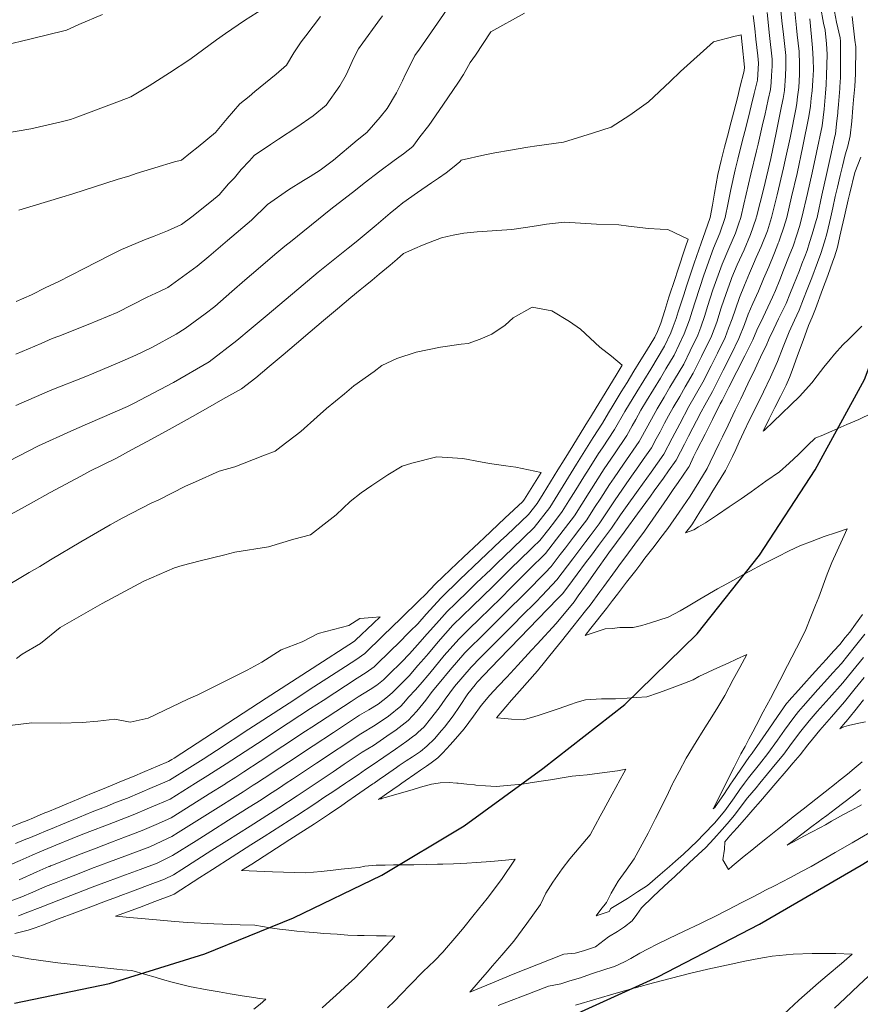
# Model space of a CAD drawing. Header units: inches. Extents: x 11351264 to 11356330, y 6702313 to 6706468.
# Tile 139 of 160: x 11355828 to 11356084, y 6704933 to 6705233. Entities that reach past the tile are written whole.
import ezdxf

# ---------------------------------------------------------------- set-up
doc = ezdxf.new("R2010")
doc.units = ezdxf.units.IN
doc.header["$MEASUREMENT"] = 0
doc.layers.add('Shumate_Contours_clip1', color=7, linetype='Continuous', lineweight=0)
doc.layers.add('Shumate_Streets_clip1', color=7, linetype='Continuous')

msp = doc.modelspace()

# ---------------------------------------------------------------- linework, layer by layer
at = {"layer": 'Shumate_Contours_clip1'}
for points, elevation in [([(11355826.49, 6705130.75), (11355834.13, 6705134), (11355837.49, 6705135.44), (11355839.52, 6705136.22), (11355848.48, 6705139.79), (11355857.31, 6705143.45), (11355866.48, 6705148.11), (11355870.43, 6705149.92), (11355872.71, 6705151.02), (11355881.69, 6705157.48), (11355885.25, 6705160.51), (11355890.97, 6705165.35), (11355898.27, 6705171.56), (11355903.11, 6705176.29), (11355909.56, 6705180.81), (11355914.13, 6705183.6), (11355916.15, 6705184.87), (11355919.15, 6705186.8), (11355923.21, 6705189.87), (11355930.48, 6705195.87), (11355933.35, 6705198.3), (11355937.44, 6705202.92), (11355939.53, 6705205.57), (11355942.39, 6705210.34), (11355944.2, 6705213.97), (11355945.21, 6705216), (11355946.51, 6705218.52), (11355947.97, 6705221.67), (11355949.39, 6705223.65), (11355954.91, 6705231.54), (11355959.66, 6705238.43)], 1386), ([(11355823.28, 6705198.06), (11355831.02, 6705199.42), (11355840.29, 6705201.5), (11355843.05, 6705202.25), (11355845.34, 6705203.03), (11355858.07, 6705207.84), (11355861.46, 6705209.16), (11355867.03, 6705212.48), (11355873.26, 6705216.41), (11355879.48, 6705220.45), (11355887.57, 6705226.48), (11355890.31, 6705228.41), (11355896.11, 6705232.39), (11355901.91, 6705236.07)], 1380), ([(11356055.32, 6705234.8), (11356056.07, 6705227.83), (11356056.87, 6705220.55), (11356056.86, 6705218.42), (11356056.69, 6705215.6), (11356056.57, 6705213.45), (11356056.35, 6705211.39), (11356055.64, 6705208.3), (11356054.6, 6705203.48), (11356054.01, 6705201.14), (11356052.56, 6705194.7), (11356052.07, 6705192.67), (11356050.41, 6705185.56), (11356048.23, 6705176.46), (11356047.3, 6705172.32), (11356046.58, 6705170.28), (11356045.66, 6705167.63), (11356043.65, 6705162.95), (11356041.6, 6705158.13), (11356038.82, 6705150.29), (11356037.21, 6705145.21), (11356036.31, 6705142.45), (11356035.11, 6705138.97), (11356034.23, 6705136.52), (11356031.92, 6705131.69), (11356029.92, 6705127.63), (11356025.74, 6705120.65), (11356023.96, 6705117.66), (11356021.82, 6705114.06), (11356018.98, 6705108.92), (11356016.31, 6705104.06), (11356011.62, 6705097.25), (11356008.73, 6705093), (11356007.35, 6705091.05), (11356004.63, 6705086.81), (11356002.76, 6705084.01), (11356000.38, 6705080.24), (11355998.31, 6705077.48), (11355996.38, 6705074.93), (11355993.95, 6705071.71), (11355992.33, 6705069.64), (11355989.56, 6705066), (11355987.67, 6705064.14), (11355981.86, 6705058.14), (11355975.55, 6705051.87), (11355969.86, 6705046.24), (11355963.25, 6705039.71), (11355958.79, 6705034.57), (11355955.42, 6705030.49), (11355953.27, 6705027.91), (11355951.38, 6705025.34), (11355948.65, 6705021.99), (11355945.97, 6705019.1), (11355942.27, 6705016.24), (11355939.47, 6705014.29), (11355935.37, 6705011.5), (11355931.98, 6705009.4), (11355926.49, 6705005.75), (11355923.14, 6705003.5), (11355917.91, 6705000), (11355917.65, 6704999.83), (11355912.12, 6704996.16), (11355906.56, 6704992.52), (11355897.8, 6704986.95), (11355890.72, 6704982.47), (11355886.14, 6704979.55), (11355877.01, 6704973.74), (11355874.48, 6704972.11), (11355871.74, 6704970.76), (11355866.59, 6704968.84), (11355861.44, 6704966.92), (11355859.26, 6704966.1), (11355856.29, 6704964.99), (11355853.79, 6704964.06), (11355849.27, 6704962.36), (11355844.38, 6704960.49), (11355839.48, 6704958.63), (11355834.59, 6704956.76), (11355832.36, 6704955.93), (11355830.21, 6704955.17), (11355826.13, 6704954.19)], 1386), ([(11356059.43, 6705236.3), (11356059.93, 6705231.39), (11356060.19, 6705229.01), (11356060.99, 6705221.73), (11356061.02, 6705218.23), (11356060.98, 6705215.52), (11356060.6, 6705211.09), (11356060.26, 6705208.64), (11356059.76, 6705206.31), (11356058.12, 6705198.12), (11356056.43, 6705190.32), (11356054.3, 6705181.32), (11356052.07, 6705172.52), (11356052.02, 6705172.32), (11356051.99, 6705172.2), (11356050.3, 6705167.19), (11356048.3, 6705162.54), (11356046.22, 6705157.97), (11356044.59, 6705154.05), (11356044.34, 6705153.43), (11356044.23, 6705153.15), (11356042.89, 6705149.19), (11356041.38, 6705144.85), (11356039.98, 6705140.49), (11356038.37, 6705136.16), (11356035.34, 6705129.97), (11356032.82, 6705124.89), (11356030.33, 6705120.72), (11356028.7, 6705117.85), (11356026.67, 6705114.44), (11356025.34, 6705111.93), (11356024.09, 6705109.68), (11356022.71, 6705107.05), (11356021.54, 6705104.92), (11356020.09, 6705102.16), (11356017.59, 6705098.63), (11356016.25, 6705096.66), (11356013.3, 6705092.5), (11356009, 6705086.38), (11356004.12, 6705079.01), (11356001.39, 6705075.36), (11356000.15, 6705073.68), (11355996.16, 6705068.37), (11355991.31, 6705061.95), (11355986.76, 6705057.2), (11355984.82, 6705055.2), (11355980.52, 6705050.92), (11355978.26, 6705048.58), (11355974.27, 6705044.63), (11355971.7, 6705041.96), (11355968.06, 6705038.34), (11355965.14, 6705035.31), (11355960.04, 6705029.47), (11355957.25, 6705025.6), (11355955.46, 6705022.96), (11355952.82, 6705019.56), (11355950.83, 6705017.17), (11355948.94, 6705015.4), (11355948.34, 6705014.87), (11355947.29, 6705014.1), (11355945.58, 6705012.84), (11355942.13, 6705010.39), (11355938.56, 6705007.94), (11355934.96, 6705005.49), (11355932.98, 6705004.14), (11355930.71, 6705002.58), (11355927.8, 6705000.63), (11355926.86, 6705000), (11355923.02, 6704997.4), (11355920.63, 6704995.82), (11355917.52, 6704993.72), (11355911.98, 6704990.07), (11355909.71, 6704988.62), (11355902.15, 6704983.8), (11355898.05, 6704981.17), (11355892.33, 6704977.53), (11355886.39, 6704973.71), (11355882.53, 6704971.25), (11355874.73, 6704966.23), (11355873.99, 6704965.86), (11355868.84, 6704963.93), (11355864.12, 6704962.17), (11355856.83, 6704959.44), (11355862.28, 6704958.98), (11355864.68, 6704958.76), (11355870.39, 6704958.22), (11355874.93, 6704957.9), (11355878.75, 6704957.56), (11355886.81, 6704957.16), (11355889.52, 6704957.05), (11355894.81, 6704956.86), (11355899.24, 6704956.73), (11355901.56, 6704956.34), (11355903.97, 6704955.95), (11355906.8, 6704955.48), (11355909.64, 6704955.18), (11355912.05, 6704954.93), (11355914.34, 6704954.71), (11355917.25, 6704954.47), (11355920.31, 6704954.25), (11355924.39, 6704953.96), (11355927.59, 6704953.72), (11355930.58, 6704953.6), (11355932.59, 6704953.55), (11355936.36, 6704953.51), (11355939.31, 6704953.47), (11355941.93, 6704953.41), (11355939.06, 6704950.37), (11355937.43, 6704948.66), (11355935.38, 6704946.5), (11355931.7, 6704942.62), (11355929.58, 6704940.52), (11355927.87, 6704938.93), (11355924.08, 6704935.44), (11355922.14, 6704933.67), (11355919.79, 6704931.6)], 1384), ([(11356063.69, 6705236.27), (11356064.32, 6705230.18), (11356064.54, 6705227.98), (11356065.1, 6705222.9), (11356065.2, 6705218.95), (11356065.22, 6705215.91), (11356064.99, 6705212.01), (11356064.62, 6705209.14), (11356064.36, 6705207.18), (11356064.15, 6705205.9), (11356062.31, 6705196.64), (11356060.81, 6705189.83), (11356060.3, 6705187.5), (11356058.38, 6705179.3), (11356056.68, 6705172.32), (11356055.41, 6705168.3), (11356053.5, 6705163.54), (11356051.96, 6705160.12), (11356051.17, 6705158.28), (11356049.97, 6705155.44), (11356048.41, 6705151.69), (11356046.93, 6705148.02), (11356045.71, 6705144.47), (11356044.68, 6705141.49), (11356043.58, 6705138.62), (11356042.54, 6705135.8), (11356040.17, 6705130.98), (11356038.27, 6705127.2), (11356035.73, 6705122.15), (11356031.53, 6705114.82), (11356028.71, 6705109.5), (11356026.44, 6705105.17), (11356023.87, 6705100.27), (11356019.98, 6705094.79), (11356016.07, 6705089.31), (11356012.16, 6705083.85), (11356010.63, 6705081.77), (11356007.95, 6705077.74), (11356006.13, 6705075.29), (11356003.98, 6705072.41), (11356001.79, 6705069.46), (11356000.01, 6705067.09), (11355997.45, 6705063.64), (11355996.03, 6705061.77), (11355993.1, 6705057.82), (11355991.62, 6705056.27), (11355985.47, 6705049.97), (11355980.07, 6705044.38), (11355973.55, 6705037.65), (11355969.03, 6705032.96), (11355967.21, 6705031.01), (11355967.01, 6705030.81), (11355966.37, 6705030), (11355964.18, 6705027.2), (11355961.57, 6705023.36), (11355959.66, 6705020.52), (11355957.06, 6705017.1), (11355956.16, 6705016.01), (11355954.01, 6705013.54), (11355951.69, 6705011.26), (11355949.69, 6705009.7), (11355947.32, 6705008.07), (11355945.34, 6705006.77), (11355943.21, 6705005.34), (11355942.85, 6705005.09), (11355942.42, 6705004.8), (11355939.04, 6705002.43), (11355937.14, 6705001.09), (11355935.57, 6705000), (11355935.24, 6704999.77), (11355929.96, 6704996.12), (11355927.61, 6704994.48), (11355925.81, 6704993.23), (11355922.01, 6704990.69), (11355917.41, 6704987.62), (11355909.97, 6704982.85), (11355907.6, 6704981.34), (11355898.31, 6704975.37), (11355895.23, 6704973.4), (11355897.5, 6704973.29), (11355904.64, 6704973), (11355914.82, 6704972.65), (11355919.45, 6704973.12), (11355923.16, 6704973.54), (11355925.53, 6704973.81), (11355928.74, 6704974.11), (11355931.08, 6704974.29), (11355932.8, 6704974.67), (11355936.21, 6704975.03), (11355938.92, 6704975.06), (11355941.53, 6704975.08), (11355944.16, 6704975.11), (11355947.67, 6704975.14), (11355951.56, 6704975.21), (11355954.94, 6704975.3), (11355956.58, 6704975.34), (11355959.77, 6704975.47), (11355963.83, 6704975.65), (11355966.79, 6704975.82), (11355971.14, 6704976.15), (11355975.65, 6704976.56), (11355978.59, 6704976.83), (11355974.39, 6704970.63), (11355970.05, 6704964.91), (11355966.11, 6704959.94), (11355962.51, 6704955.55), (11355960.24, 6704952.82), (11355957.08, 6704949.12), (11355956.63, 6704948.59), (11355954.04, 6704945.89), (11355952.3, 6704944.24), (11355950.56, 6704942.59), (11355946.61, 6704938.55), (11355943.87, 6704935.75), (11355941.79, 6704933.63), (11355939.66, 6704931.54)], 1382), ([(11356071.6, 6705236.68), (11356072.56, 6705231.6), (11356072.99, 6705229.39), (11356073.41, 6705225.26), (11356073.59, 6705222.15), (11356073.52, 6705218.82), (11356073.41, 6705215.78), (11356073.3, 6705212.73), (11356073.1, 6705210.24), (11356072.91, 6705207.8), (11356072.69, 6705205.37), (11356072.07, 6705200.32), (11356070.39, 6705192.19), (11356069.01, 6705185.95), (11356067.6, 6705179.67), (11356065.96, 6705172.32), (11356065.19, 6705169.57), (11356064.37, 6705167.09), (11356063.23, 6705163.62), (11356062.1, 6705160.67), (11356060.37, 6705156.27), (11356059.25, 6705153.39), (11356057.86, 6705150.11), (11356056.97, 6705148.06), (11356055.53, 6705145.03), (11356054.1, 6705142), (11356052.2, 6705138.01), (11356051, 6705135.07), (11356048.58, 6705130.25), (11356046.14, 6705125.44), (11356043.7, 6705120.62), (11356041.64, 6705116.56), (11356041.08, 6705115.58), (11356038.67, 6705110.83), (11356036.43, 6705106.37), (11356033.93, 6705101.42), (11356032.95, 6705099.45), (11356031.55, 6705096.53), (11356031.28, 6705096.09), (11356028.27, 6705091.66), (11356026.74, 6705089.44), (11356024.87, 6705086.71), (11356021.45, 6705081.75), (11356018, 6705076.79), (11356015.03, 6705072.81), (11356012.28, 6705069.1), (11356010.62, 6705066.89), (11356009.1, 6705064.77), (11356005.56, 6705059.92), (11356004.37, 6705058.27), (11356001.45, 6705054.23), (11356000.05, 6705052.48), (11355996.18, 6705047.65), (11355992.68, 6705043.31), (11355990.85, 6705041.08), (11355985.37, 6705034.27), (11355979.89, 6705028.06), (11355977.43, 6705025.28), (11355975.76, 6705023.31), (11355972.92, 6705019.95), (11355975.4, 6705019.67), (11355977.49, 6705019.5), (11355980.98, 6705019.26), (11355983.59, 6705020.03), (11355985.59, 6705020.64), (11355988.05, 6705021.46), (11355991.96, 6705022.77), (11355995.11, 6705023.92), (11355997.49, 6705024.64), (11356000.01, 6705025.43), (11356004.87, 6705025.65), (11356009.12, 6705025.69), (11356012.73, 6705025.88), (11356015.57, 6705026.09), (11356018.73, 6705026.33), (11356022.27, 6705027.55), (11356024.74, 6705028.42), (11356028.86, 6705029.92), (11356032.83, 6705031.5), (11356034.58, 6705032.48), (11356040.24, 6705035.18), (11356043.43, 6705036.61), (11356045.96, 6705037.78), (11356049.15, 6705039.17), (11356046.99, 6705035.2), (11356045.04, 6705031.61), (11356042.44, 6705026.74), (11356040.37, 6705023.14), (11356039, 6705021), (11356035.9, 6705016.07), (11356033.68, 6705012.55), (11356030.69, 6705007.58), (11356028.52, 6705003.52), (11356026.65, 6705000), (11356026.54, 6704999.79), (11356025.26, 6704997.14), (11356023.87, 6704994.26), (11356021.32, 6704989.24), (11356020.18, 6704987), (11356019.08, 6704984.78), (11356017.9, 6704982.56), (11356014.87, 6704976.93), (11356012.42, 6704973.51), (11356009.94, 6704970.1), (11356007.78, 6704966.52), (11356006.44, 6704963.63), (11356004.66, 6704961.49), (11356003.22, 6704959.63), (11356007.24, 6704960.94), (11356007.72, 6704961.84), (11356009.72, 6704962.99), (11356012.77, 6704964.91), (11356015.85, 6704966.88), (11356018.92, 6704968.83), (11356022.77, 6704972.13), (11356025.57, 6704974.6), (11356027.42, 6704976.23), (11356029.86, 6704978.37), (11356034.05, 6704982.3), (11356036.08, 6704984.44), (11356039.29, 6704987.77), (11356042.45, 6704991.53), (11356045.3, 6704995.53), (11356047.07, 6704998.04), (11356048.49, 6705000), (11356049.69, 6705001.65), (11356052.98, 6705005.79), (11356055.53, 6705009), (11356058.47, 6705013.09), (11356060.67, 6705016.18), (11356063.44, 6705020.02), (11356064.88, 6705021.82), (11356066.27, 6705023.43), (11356070.83, 6705028.52), (11356073.77, 6705031.8), (11356075.38, 6705033.61), (11356077.95, 6705036.46), (11356081.89, 6705041.3), (11356085.14, 6705045.37)], 1378), ([(11356075.56, 6705236.77), (11356076.51, 6705231.86), (11356077.56, 6705227.07), (11356077.67, 6705226.12), (11356077.67, 6705223.12), (11356077.66, 6705220.12), (11356077.66, 6705217.12), (11356077.66, 6705214.51), (11356077.64, 6705214.11), (11356077.45, 6705211.67), (11356077.26, 6705209.24), (11356077.07, 6705206.8), (11356076.91, 6705204.69), (11356076.87, 6705204.28), (11356076.49, 6705200.9), (11356076.14, 6705197.76), (11356076.07, 6705197.44), (11356075.99, 6705197.16), (11356074.83, 6705191.81), (11356073.44, 6705185.49), (11356072.05, 6705179.17), (11356070.66, 6705172.86), (11356070.55, 6705172.36), (11356070.33, 6705171.43), (11356069.04, 6705167.23), (11356068.29, 6705164.79), (11356067.55, 6705162.35), (11356066.79, 6705160.43), (11356065.93, 6705158.2), (11356065.16, 6705156.19), (11356063.4, 6705151.78), (11356062.28, 6705148.96), (11356061.16, 6705146.15), (11356058.85, 6705141.47), (11356057.39, 6705138.48), (11356055.93, 6705135.49), (11356055, 6705133.3), (11356053.82, 6705130.87), (11356051.65, 6705126.28), (11356049.49, 6705121.7), (11356047.32, 6705117.11), (11356045.59, 6705113.63), (11356043.46, 6705109.08), (11356041.78, 6705105.56), (11356040.75, 6705103.45), (11356039.44, 6705100.72), (11356038.03, 6705097.85), (11356037.08, 6705095.88), (11356034.54, 6705091.68), (11356031.94, 6705087.49), (11356028.49, 6705082.53), (11356025.05, 6705077.57), (11356022.67, 6705074.47), (11356020.9, 6705072.16), (11356018.1, 6705068.51), (11356016.86, 6705066.87), (11356015.31, 6705064.85), (11356012.52, 6705061.2), (11356009.71, 6705057.57), (11356008.22, 6705055.67), (11356006.37, 6705053.18), (11356001.67, 6705047.25), (11355999.91, 6705045.04), (11356002.64, 6705045.91), (11356005.99, 6705046.98), (11356008.08, 6705047.16), (11356010.45, 6705047.39), (11356014.57, 6705047.39), (11356017.15, 6705048.09), (11356019.76, 6705048.86), (11356025.23, 6705050.62), (11356028.82, 6705052.48), (11356031.28, 6705053.94), (11356034.88, 6705056.07), (11356040.25, 6705059.25), (11356043.04, 6705060.74), (11356044.86, 6705061.78), (11356048.16, 6705063.59), (11356050.07, 6705064.61), (11356053.87, 6705066.64), (11356058.48, 6705068.99), (11356062.1, 6705070.77), (11356065.32, 6705072.31), (11356069.03, 6705073.74), (11356072.75, 6705075.12), (11356076.5, 6705076.43), (11356079.71, 6705077.47), (11356078.29, 6705074.38), (11356076.67, 6705070.79), (11356075.1, 6705067.2), (11356073.59, 6705063.64), (11356071.07, 6705056.72), (11356070.08, 6705054.25), (11356068.89, 6705051.24), (11356066.93, 6705046.32), (11356064.27, 6705041.1), (11356062.89, 6705038.41), (11356061.59, 6705035.89), (11356059.22, 6705031.28), (11356056.34, 6705025.84), (11356054.16, 6705021.71), (11356051.98, 6705017.59), (11356051.01, 6705015.69), (11356049.81, 6705013.46), (11356048.65, 6705011.19), (11356047.37, 6705008.96), (11356045.32, 6705004.92), (11356043.27, 6705000.87), (11356042.84, 6705000), (11356041.24, 6704996.83), (11356039.29, 6704992.91), (11356038.94, 6704992.17), (11356039.48, 6704992.73), (11356039.52, 6704992.79), (11356042.11, 6704996.59), (11356044.43, 6705000), (11356044.73, 6705000.45), (11356047.36, 6705004.29), (11356049.99, 6705008.11), (11356050.45, 6705008.71), (11356050.8, 6705009.16), (11356053.09, 6705012.48), (11356055.82, 6705016.41), (11356058.54, 6705020.33), (11356061.27, 6705024.25), (11356061.61, 6705024.67), (11356061.94, 6705025.06), (11356064.93, 6705028.37), (11356066.51, 6705030.14), (11356069.1, 6705033.01), (11356071.09, 6705035.22), (11356073.28, 6705037.65), (11356075.66, 6705040.3), (11356077.46, 6705042.29), (11356079.12, 6705044.34), (11356080.49, 6705046.06), (11356082.26, 6705048.49), (11356084.39, 6705051.41)], 1376), ([(11355824.26, 6705225.16), (11355827.77, 6705226.03), (11355835.73, 6705227.91), (11355841.84, 6705229.4), (11355845.63, 6705231.14), (11355852.81, 6705234.25)], 1378), ([(11355826.43, 6705115.03), (11355829.67, 6705116.48), (11355837.43, 6705119.86), (11355847.31, 6705123.75), (11355850.16, 6705124.89), (11355858.17, 6705128.23), (11355863.01, 6705130.37), (11355867.84, 6705132.71), (11355875.27, 6705136.76), (11355878.04, 6705138.55), (11355884.15, 6705142.96), (11355887.04, 6705145.29), (11355892.27, 6705149.79), (11355896.23, 6705153.25), (11355900.25, 6705156.73), (11355905.4, 6705161.13), (11355908.42, 6705163.64), (11355910.61, 6705165.38), (11355913.88, 6705168.02), (11355916.5, 6705170.15), (11355922.41, 6705174.89), (11355929.91, 6705180.69), (11355932.6, 6705182.81), (11355937.34, 6705186.47), (11355941.66, 6705189.72), (11355944.59, 6705191.75), (11355947.36, 6705193.94), (11355949.57, 6705196.95), (11355952.26, 6705200.42), (11355956.51, 6705206.57), (11355961.3, 6705213.62), (11355962.84, 6705215.91), (11355964.9, 6705219.59), (11355966.45, 6705221.81), (11355971.11, 6705228.96), (11355981.37, 6705234.63)], 1388), ([(11355826.56, 6705146.75), (11355831.21, 6705148.79), (11355835.63, 6705151.03), (11355839.29, 6705152.78), (11355843.34, 6705154.83), (11355847.24, 6705156.8), (11355851.01, 6705158.71), (11355855.16, 6705160.83), (11355858.67, 6705162.61), (11355861.03, 6705163.59), (11355865.62, 6705165.51), (11355868.6, 6705166.71), (11355872.61, 6705168.34), (11355876.96, 6705170.18), (11355880.11, 6705172.61), (11355886.09, 6705177.32), (11355888.4, 6705179.27), (11355891.27, 6705182.62), (11355893.02, 6705184.48), (11355895.13, 6705186.98), (11355897.67, 6705189.67), (11355899.02, 6705191.2), (11355904.04, 6705194.62), (11355906.48, 6705196.2), (11355912.03, 6705199.87), (11355917.04, 6705203.29), (11355921, 6705206.56), (11355925.16, 6705212.45), (11355927.08, 6705215.83), (11355928.05, 6705218.11), (11355929.36, 6705220.77), (11355930.84, 6705223.77), (11355932.21, 6705225.6), (11355936.73, 6705231.86), (11355938.16, 6705233.84)], 1384), ([(11356051.13, 6705233.93), (11356051.57, 6705229.92), (11356051.9, 6705226.65), (11356052.46, 6705221.6), (11356052.69, 6705219.36), (11356052.39, 6705214.18), (11356051.39, 6705210.17), (11356050.52, 6705206.36), (11356049.64, 6705202.9), (11356048.55, 6705198.61), (11356047.71, 6705195.49), (11356046.4, 6705190.1), (11356045.65, 6705186.9), (11356044.28, 6705180.93), (11356043.5, 6705176.79), (11356042.58, 6705172.32), (11356040.89, 6705167.63), (11356039.03, 6705163.01), (11356036.07, 6705154.8), (11356033.5, 6705146.92), (11356032.53, 6705143.86), (11356031.7, 6705141.21), (11356030.88, 6705139.01), (11356030.11, 6705136.87), (11356027.01, 6705130.38), (11356024.5, 6705126.26), (11356022.81, 6705123.42), (11356020.68, 6705119.96), (11356018.6, 6705116.45), (11356016.91, 6705113.67), (11356015.3, 6705110.76), (11356014.21, 6705108.9), (11356012.57, 6705105.93), (11356008.83, 6705100.37), (11356005.69, 6705095.75), (11356001.14, 6705088.61), (11355996.64, 6705081.48), (11355992.23, 6705075.68), (11355987.82, 6705070.01), (11355982.82, 6705065.07), (11355981.26, 6705063.44), (11355976.89, 6705059.1), (11355974.68, 6705056.9), (11355970.52, 6705052.84), (11355968.06, 6705050.41), (11355964.11, 6705046.59), (11355961.44, 6705043.93), (11355956.93, 6705038.88), (11355952.56, 6705033.54), (11355949.62, 6705030.08), (11355948.11, 6705028.36), (11355946.15, 6705026.26), (11355944.53, 6705024.39), (11355943.69, 6705023.51), (11355940.03, 6705020.4), (11355935.94, 6705017.66), (11355931.58, 6705015.07), (11355918.03, 6705006.06), (11355910.75, 6705001.25), (11355908.85, 6705000), (11355906.73, 6704998.6), (11355903.41, 6704996.44), (11355901.15, 6704994.96), (11355897.55, 6704992.68), (11355891.28, 6704988.71), (11355885.89, 6704985.3), (11355881.38, 6704982.48), (11355874.22, 6704977.94), (11355869.49, 6704975.68), (11355864.34, 6704973.75), (11355859.86, 6704972.09), (11355854.39, 6704970.04), (11355849.74, 6704968.29), (11355844.99, 6704966.5), (11355839.51, 6704964.37), (11355833.9, 6704962.16), (11355830.07, 6704960.66), (11355827.28, 6704959.61)], 1388), ([(11355827.34, 6705174.61), (11355840.43, 6705178.55), (11355843.8, 6705179.61), (11355857.33, 6705183.91), (11355861.17, 6705185.09), (11355863.13, 6705185.75), (11355868.83, 6705187.51), (11355874.74, 6705189.3), (11355876.9, 6705189.87), (11355879.62, 6705192.07), (11355882.01, 6705193.87), (11355887.23, 6705198.24), (11355890.86, 6705202.55), (11355894.68, 6705207.03), (11355897.54, 6705209.2), (11355899.28, 6705210.7), (11355902.49, 6705213.38), (11355905.71, 6705216.05), (11355908.89, 6705218.75), (11355911.19, 6705222.57), (11355913.39, 6705225.92), (11355914.82, 6705227.73), (11355919.25, 6705233.58)], 1382), ([(11356068.32, 6705232.84), (11356069.21, 6705224.07), (11356069.41, 6705220.61), (11356069.47, 6705217.3), (11356069.27, 6705214.06), (11356069.01, 6705210.96), (11356068.79, 6705208.7), (11356068.53, 6705206.27), (11356068.09, 6705203.13), (11356066.24, 6705194.05), (11356064.45, 6705185.81), (11356062.81, 6705178.7), (11356061.31, 6705172.32), (11356060.43, 6705169.37), (11356059.22, 6705165.87), (11356058.9, 6705164.96), (11356058.73, 6705164.52), (11356058.3, 6705163.41), (11356057.39, 6705161.1), (11356055.83, 6705157.36), (11356054.25, 6705153.62), (11356052.66, 6705149.89), (11356050.99, 6705146.15), (11356049.61, 6705142.92), (11356048.48, 6705139.76), (11356046.74, 6705135.44), (11356044.35, 6705130.62), (11356041.92, 6705125.8), (11356038.67, 6705119.37), (11356036.31, 6705115.2), (11356035.27, 6705113.15), (11356033.84, 6705110.45), (11356032.72, 6705108.23), (11356031.4, 6705105.7), (11356030.19, 6705103.3), (11356028.95, 6705100.95), (11356027.66, 6705098.37), (11356025.29, 6705095.12), (11356023.73, 6705092.91), (11356020.96, 6705089.12), (11356019.78, 6705087.46), (11356015.81, 6705082.02), (11356012.26, 6705077.18), (11356011.78, 6705076.47), (11356007.12, 6705070.19), (11356002.92, 6705064.26), (11356000.29, 6705060.56), (11355997.8, 6705057.05), (11355996.54, 6705055.27), (11355991.11, 6705048.65), (11355985.23, 6705042.33), (11355983.58, 6705040.51), (11355979.36, 6705035.94), (11355976.04, 6705032.34), (11355973.43, 6705029.56), (11355970.82, 6705026.82), (11355968.17, 6705023.66), (11355965.87, 6705020.37), (11355963.08, 6705016.6), (11355960.38, 6705013.49), (11355958.73, 6705011.65), (11355956.54, 6705009.25), (11355955.03, 6705007.68), (11355952.95, 6705006.18), (11355951.51, 6705005.19), (11355949.75, 6705003.97), (11355947.99, 6705002.74), (11355945.1, 6705000.73), (11355944.06, 6705000), (11355943.2, 6704999.4), (11355941.29, 6704998.08), (11355939.39, 6704996.75), (11355937.54, 6704995.46), (11355937.48, 6704995.42), (11355936.89, 6704995.01), (11355937.46, 6704995.22), (11355937.7, 6704995.26), (11355937.85, 6704995.3), (11355940.08, 6704995.98), (11355942.53, 6704996.7), (11355945.02, 6704997.39), (11355947.53, 6704998.05), (11355949.72, 6704998.78), (11355953.12, 6704999.67), (11355955.07, 6705000), (11355955.72, 6705000.11), (11355958.45, 6705000.18), (11355960.82, 6705000), (11355961.17, 6704999.97), (11355963.89, 6704999.68), (11355966.23, 6704999.45), (11355966.61, 6704999.42), (11355969.58, 6704999.17), (11355972.81, 6704998.97), (11355976.1, 6704999.27), (11355980.66, 6704999.69), (11355982.61, 6705000), (11355983.18, 6705000.09), (11355986.52, 6705000.63), (11355989.32, 6705001.07), (11355993.53, 6705001.76), (11355995.94, 6705002.14), (11355998.13, 6705002.37), (11356000.52, 6705002.59), (11356002.77, 6705002.83), (11356005.11, 6705003.12), (11356007.37, 6705003.47), (11356009.72, 6705003.8), (11356012.28, 6705004.24), (11356009.96, 6705000), (11356009.85, 6704999.8), (11356007.51, 6704995.54), (11356005.46, 6704991.75), (11356004.46, 6704989.92), (11356001.41, 6704984.31), (11355998.07, 6704980.27), (11355995.18, 6704976.93), (11355992.93, 6704973.95), (11355990.04, 6704969.84), (11355987.96, 6704966.45), (11355986.28, 6704963.08), (11355982.17, 6704957.21), (11355978.2, 6704951.85), (11355974.56, 6704947.64), (11355971.69, 6704944.34), (11355970.03, 6704942.42), (11355967.27, 6704939.22), (11355964.81, 6704936.34), (11355971.71, 6704939.19), (11355977.96, 6704941.76), (11355981.83, 6704943.29), (11355985.72, 6704944.88), (11355993.44, 6704947.92), (11355996.9, 6704948.18), (11355999.39, 6704948.88), (11356003.02, 6704950.17), (11356007.06, 6704953.22), (11356009.79, 6704954.8), (11356011.93, 6704956.26), (11356014.27, 6704958.11), (11356015.63, 6704960), (11356017.09, 6704962.03), (11356020.52, 6704965.33), (11356022.38, 6704967.13), (11356025.28, 6704969.83), (11356027.22, 6704971.6), (11356031.62, 6704975.73), (11356034.28, 6704978.23), (11356036.62, 6704980.44), (11356039.11, 6704983.01), (11356041.66, 6704985.9), (11356043.18, 6704987.64), (11356045.41, 6704990.26), (11356046.79, 6704992.14), (11356049.4, 6704995.56), (11356051.96, 6704998.63), (11356053.1, 6705000), (11356055.49, 6705002.89), (11356057.78, 6705005.66), (11356060.4, 6705008.85), (11356062.79, 6705012.06), (11356065.6, 6705015.82), (11356068.15, 6705018.97), (11356070.61, 6705021.8), (11356074.26, 6705025.91), (11356078.43, 6705030.62), (11356081.44, 6705034.3), (11356084.66, 6705038.26)], 1380), ([(11356081.27, 6705233.64), (11356082.11, 6705226.4), (11356082.33, 6705224.35), (11356082.32, 6705221.35), (11356082.3, 6705219.18), (11356082.29, 6705216.17), (11356082.02, 6705212.28), (11356081.68, 6705208.19), (11356081.48, 6705205.75), (11356081.14, 6705201.72), (11356080.6, 6705197.26), (11356079.95, 6705194.14), (11356079.1, 6705191.48), (11356078.29, 6705188.02), (11356077.58, 6705185.14), (11356076.78, 6705181.64), (11356076.1, 6705178.72), (11356075.33, 6705175.29), (11356074.73, 6705172.55), (11356073.54, 6705167.4), (11356072.8, 6705164.96), (11356071.71, 6705161.36), (11356070.68, 6705158.61), (11356068.92, 6705153.95), (11356067.58, 6705150.4), (11356066.46, 6705147.57), (11356065.1, 6705144.09), (11356063.7, 6705141.03), (11356062.1, 6705137.52), (11356060.24, 6705132.9), (11356058.51, 6705128.53), (11356056.35, 6705123.75), (11356054.26, 6705119.19), (11356051.87, 6705114.46), (11356049.96, 6705110.67), (11356048.29, 6705107.09), (11356046.84, 6705103.96), (11356045.78, 6705101.66), (11356044.77, 6705099.49), (11356042.62, 6705095.23), (11356040.06, 6705091.04), (11356038.83, 6705089.06), (11356037.46, 6705086.84), (11356034.86, 6705082.65), (11356032.59, 6705079.01), (11356032.14, 6705078.36), (11356030.5, 6705076.23), (11356033.05, 6705077.22), (11356034.47, 6705078.06), (11356036.59, 6705079.36), (11356040.26, 6705081.77), (11356043.8, 6705084.16), (11356045.56, 6705085.42), (11356047.38, 6705086.68), (11356050.44, 6705088.81), (11356054.9, 6705092.05), (11356059.1, 6705094.86), (11356062.02, 6705097.48), (11356064.91, 6705100.19), (11356067.78, 6705102.95), (11356069.99, 6705105.12), (11356070.73, 6705105.45), (11356071.76, 6705105.86), (11356075.09, 6705107.23), (11356079.67, 6705109.24), (11356083.26, 6705110.81), (11356087.23, 6705112.73)], 1374), ([(11355821.09, 6705096.44), (11355833.37, 6705102.82), (11355843.17, 6705107.22), (11355848.25, 6705109.52), (11355852.75, 6705111.4), (11355860.49, 6705114.82), (11355862.34, 6705115.64), (11355874.43, 6705122.06), (11355885.36, 6705128.38), (11355893.82, 6705134.93), (11355898.1, 6705138.49), (11355902.44, 6705142.12), (11355910.74, 6705149.11), (11355918.57, 6705155.71), (11355922.06, 6705158.55), (11355924.16, 6705160.22), (11355927.65, 6705163.01), (11355930.1, 6705164.99), (11355936.26, 6705170), (11355938.39, 6705171.83), (11355940.52, 6705173.66), (11355942.64, 6705175.42), (11355944.38, 6705176.82), (11355948.77, 6705179.98), (11355953.12, 6705182.9), (11355955.23, 6705184.37), (11355957.56, 6705186), (11355959.48, 6705187.52), (11355961.7, 6705189.33), (11355961.84, 6705189.44), (11355962.1, 6705189.8), (11355969.29, 6705191.42), (11355972.35, 6705192.09), (11355977.12, 6705192.92), (11355982.44, 6705193.76), (11355985.18, 6705194.18), (11355993.35, 6705195.34), (11356002.12, 6705198.05), (11356007.78, 6705199.92), (11356013.51, 6705203.58), (11356019.16, 6705207.62), (11356025.77, 6705213.81), (11356028.96, 6705216.89), (11356039.02, 6705225.9), (11356045.2, 6705227.51), (11356047.43, 6705228.06), (11356047.73, 6705225.1), (11356048.44, 6705218.15), (11356048.38, 6705217), (11356047.06, 6705211.97), (11356046.39, 6705209.26), (11356045.17, 6705204.58), (11356044.39, 6705201.53), (11356043.26, 6705197.17), (11356042.37, 6705193.83), (11356041.3, 6705189.72), (11356040.29, 6705185.44), (11356039.32, 6705179.82), (11356038.65, 6705176.07), (11356037.94, 6705172.32), (11356036.42, 6705167.97), (11356035.26, 6705164.55), (11356033.14, 6705158.45), (11356030.78, 6705151.45), (11356029.93, 6705148.8), (11356028.28, 6705143.61), (11356027.63, 6705141.56), (11356026.73, 6705139.13), (11356026.01, 6705137.23), (11356024.1, 6705133.13), (11356019.87, 6705126.19), (11356017.74, 6705122.72), (11356015.63, 6705119.26), (11356012, 6705113.28), (11356008.84, 6705107.8), (11356005.17, 6705102.21), (11356004.01, 6705100.5), (11356001.16, 6705095.93), (11355999.48, 6705093.3), (11355997.02, 6705089.33), (11355994.96, 6705086.06), (11355992.89, 6705082.73), (11355990.52, 6705079.61), (11355988.8, 6705077.44), (11355986.1, 6705073.98), (11355983.97, 6705071.95), (11355979.49, 6705067.52), (11355977.91, 6705066.01), (11355971.89, 6705060.06), (11355965.48, 6705053.81), (11355959.62, 6705048.14), (11355955.13, 6705043.08), (11355952.14, 6705039.51), (11355950.7, 6705037.85), (11355948.96, 6705035.88), (11355946.23, 6705032.74), (11355943.99, 6705030.36), (11355941.19, 6705027.58), (11355939.67, 6705026.27), (11355936.86, 6705024.07), (11355934.03, 6705022.34), (11355931.18, 6705020.69), (11355923.24, 6705015.49), (11355917.05, 6705011.38), (11355909.48, 6705006.37), (11355906.92, 6705004.67), (11355902.15, 6705001.57), (11355899.75, 6705000), (11355898.8, 6704999.39), (11355895.73, 6704997.41), (11355885.64, 6704991.04), (11355875.92, 6704984.95), (11355873.97, 6704983.71), (11355870.96, 6704982.35), (11355867.22, 6704980.62), (11355860.47, 6704978.1), (11355856.93, 6704976.76), (11355855, 6704976.04), (11355849.52, 6704973.96), (11355845.69, 6704972.51), (11355840.76, 6704970.6), (11355838.75, 6704969.79), (11355835.48, 6704968.48), (11355831.61, 6704966.83), (11355828.3, 6704965.4), (11355824.41, 6704963.97)], 1390), ([(11356083.9, 6705190.77), (11356082.06, 6705186.05), (11356080.49, 6705179.81), (11356080, 6705177.73), (11356078.89, 6705172.73), (11356078.13, 6705169.36), (11356077.53, 6705166.7), (11356076.77, 6705163.34), (11356075.86, 6705160.37), (11356075.39, 6705159.02), (11356073.81, 6705154.73), (11356072.2, 6705150.42), (11356070.03, 6705144.53), (11356069.05, 6705142.02), (11356067.97, 6705139.45), (11356066.27, 6705134.89), (11356064.59, 6705130.32), (11356062.94, 6705125.77), (11356062.17, 6705123.57), (11356061.14, 6705121.24), (11356059.42, 6705117.83), (11356057.7, 6705114.43), (11356055.99, 6705111.03), (11356054.32, 6705107.7), (11356054.13, 6705107.3), (11356054.46, 6705107.48), (11356054.64, 6705107.63), (11356057.17, 6705110.05), (11356059.85, 6705112.64), (11356062.54, 6705115.24), (11356065.23, 6705117.82), (11356068.98, 6705122.02), (11356070.55, 6705124.13), (11356072.63, 6705126.75), (11356074.5, 6705129.08), (11356075.85, 6705130.73), (11356078.44, 6705133.52), (11356080.23, 6705135.33), (11356084.18, 6705139.29)], 1372), ([(11355825.05, 6705082), (11355831.11, 6705085.32), (11355836.94, 6705088.57), (11355846.23, 6705093.57), (11355848.96, 6705095.08), (11355856.95, 6705098.91), (11355861.92, 6705101.67), (11355867.77, 6705104.79), (11355873.11, 6705107.76), (11355878.64, 6705110.86), (11355884.2, 6705113.95), (11355889.55, 6705117.01), (11355895.24, 6705120.17), (11355899.54, 6705123.47), (11355903.64, 6705126.93), (11355907.84, 6705130.48), (11355911.93, 6705133.93), (11355916.14, 6705137.51), (11355920.22, 6705140.94), (11355924.45, 6705144.52), (11355928.51, 6705147.95), (11355931.35, 6705150.29), (11355932.91, 6705151.55), (11355935.03, 6705153.31), (11355937.15, 6705155.08), (11355940.46, 6705157.86), (11355942.63, 6705159.7), (11355944.58, 6705161.34), (11355948.03, 6705162.9), (11355950.33, 6705163.95), (11355952.63, 6705164.88), (11355956.13, 6705166.18), (11355957.82, 6705166.57), (11355959.72, 6705166.95), (11355962.96, 6705167.56), (11355964.96, 6705167.76), (11355966.96, 6705167.99), (11355977.56, 6705168.68), (11355982.45, 6705169.42), (11355985.72, 6705169.89), (11355988.1, 6705170.35), (11355993.62, 6705170.95), (11356003.38, 6705170.34), (11356010.18, 6705170.09), (11356013.15, 6705169.74), (11356019.16, 6705169.05), (11356022.8, 6705168.84), (11356025.07, 6705168.67), (11356031.27, 6705165.75), (11356030.51, 6705163.44), (11356028.04, 6705155.96), (11356027.31, 6705153.77), (11356025.42, 6705148.06), (11356024.16, 6705144.02), (11356022.91, 6705140.21), (11356021.91, 6705137.58), (11356021.14, 6705135.92), (11356018.6, 6705131.78), (11356016.9, 6705128.99), (11356014.75, 6705125.49), (11356012.66, 6705122.07), (11356010.89, 6705119.19), (11356008.43, 6705115.13), (11356007.06, 6705112.89), (11356005.16, 6705109.65), (11356002.32, 6705105.28), (11355997.31, 6705097.21), (11355993.24, 6705090.58), (11355989.14, 6705083.97), (11355984.38, 6705077.93), (11355977.74, 6705071.55), (11355972.94, 6705066.96), (11355971.11, 6705065.15), (11355966.83, 6705061.03), (11355964.48, 6705058.73), (11355960.41, 6705054.78), (11355957.84, 6705052.29), (11355954.6, 6705048.68), (11355951.73, 6705045.49), (11355948.85, 6705042.16), (11355946.42, 6705039.42), (11355943.91, 6705036.91), (11355940.22, 6705033.23), (11355938.44, 6705031.48), (11355936.45, 6705029.9), (11355934.42, 6705028.5), (11355930.79, 6705026.32), (11355928.63, 6705024.91), (11355916.65, 6705017.06), (11355914.71, 6705015.8), (11355900.91, 6705006.69), (11355895.95, 6705003.47), (11355893.47, 6705001.88), (11355890.54, 6705000), (11355890.32, 6704999.85), (11355885.39, 6704996.75), (11355880.4, 6704993.63), (11355873.72, 6704989.45), (11355869.89, 6704987.75), (11355864.95, 6704985.58), (11355859.81, 6704983.63), (11355855.6, 6704982.04), (11355850.95, 6704980.25), (11355846.3, 6704978.47), (11355841.64, 6704976.64), (11355837.41, 6704974.95), (11355837.05, 6704974.8), (11355836.88, 6704974.73), (11355836.7, 6704974.66), (11355836.53, 6704974.59), (11355832.83, 6704972.98), (11355827.41, 6704970.56)], 1392), ([(11355821.01, 6705058.65), (11355830.52, 6705064.17), (11355833.74, 6705066.03), (11355837.05, 6705068.01), (11355846.22, 6705073.5), (11355855.18, 6705078.67), (11355858.79, 6705080.73), (11355867.72, 6705085.27), (11355869.97, 6705086.37), (11355878.18, 6705090.51), (11355881.22, 6705091.81), (11355888.35, 6705095.11), (11355893.12, 6705096.39), (11355901.7, 6705099.7), (11355905.42, 6705101.2), (11355907.32, 6705102.63), (11355913.32, 6705107.17), (11355918.24, 6705111.67), (11355921.08, 6705114.17), (11355926.53, 6705118.68), (11355929.4, 6705121.1), (11355935.6, 6705125.45), (11355937.97, 6705127.3), (11355942.53, 6705129.38), (11355948.39, 6705131.36), (11355955.82, 6705132.81), (11355962.12, 6705133.77), (11355964.28, 6705133.98), (11355967.93, 6705135.25), (11355971.49, 6705136.76), (11355975.56, 6705139.58), (11355978.01, 6705141.83), (11355983.77, 6705145.02), (11355989.78, 6705143.96), (11355995.14, 6705140.62), (11355998.43, 6705138.3), (11356004.38, 6705132.87), (11356007.88, 6705130.09), (11356011.21, 6705127.36), (11356009.69, 6705124.87), (11356005.96, 6705118.8), (11356002.11, 6705112.5), (11356001.51, 6705111.48), (11356000.61, 6705110.1), (11355997.54, 6705105.1), (11355996.11, 6705102.81), (11355993.46, 6705098.48), (11355991.62, 6705095.5), (11355989.38, 6705091.86), (11355987.12, 6705088.19), (11355985.31, 6705085.24), (11355982.66, 6705081.9), (11355980.37, 6705079.75), (11355976, 6705075.57), (11355974.15, 6705073.84), (11355967.93, 6705067.92), (11355961.76, 6705062.01), (11355956.05, 6705056.46), (11355951.49, 6705051.53), (11355948.87, 6705048.56), (11355946.59, 6705046.31), (11355942.68, 6705042.38), (11355941.12, 6705040.87), (11355935.62, 6705035.48), (11355933.22, 6705033.77), (11355930.39, 6705031.95), (11355920.05, 6705025.22), (11355916.25, 6705022.73), (11355906.12, 6705016.11), (11355902.11, 6705013.46), (11355892.25, 6705007), (11355890.56, 6705005.91), (11355884.9, 6705002.3), (11355881.21, 6705000), (11355873.48, 6704995.17), (11355869.64, 6704993.51), (11355866.46, 6704992.17), (11355862.68, 6704990.53), (11355856.21, 6704988.05), (11355853.59, 6704987.03), (11355849.78, 6704985.54), (11355846.9, 6704984.42), (11355843.56, 6704983.1), (11355838.61, 6704981.08), (11355836.18, 6704980.08), (11355833.78, 6704979.09), (11355831.42, 6704978.11), (11355827.77, 6704976.47), (11355824.73, 6704975.09)], 1394), ([(11355826.65, 6705038.02), (11355828.42, 6705039.3), (11355833.91, 6705042.59), (11355839.95, 6705047.39), (11355852.75, 6705054.79), (11355865.47, 6705061.58), (11355874.78, 6705065.59), (11355877.15, 6705066.28), (11355882.58, 6705067.74), (11355890.08, 6705069.61), (11355893.15, 6705070.42), (11355903.41, 6705072), (11355911.13, 6705074.37), (11355916.2, 6705075.68), (11355920.36, 6705078.92), (11355924.06, 6705081.74), (11355928.31, 6705085.81), (11355931.65, 6705088.42), (11355934.93, 6705090.75), (11355939.76, 6705093.9), (11355944.15, 6705096.59), (11355947.13, 6705097.52), (11355954.66, 6705099.4), (11355962.64, 6705098.89), (11355968.06, 6705097.94), (11355970.76, 6705097.44), (11355975.69, 6705096.74), (11355978.82, 6705096.28), (11355986.47, 6705094.67), (11355981.45, 6705086.51), (11355980.94, 6705085.87), (11355975.42, 6705080.7), (11355969.14, 6705074.8), (11355967.58, 6705073.3), (11355962.88, 6705068.89), (11355960.91, 6705067), (11355956.64, 6705062.99), (11355954.24, 6705060.66), (11355951.26, 6705057.46), (11355949.32, 6705055.62), (11355943.82, 6705050.24), (11355938.29, 6705044.88), (11355932.76, 6705039.52), (11355929.99, 6705037.62), (11355925.41, 6705034.64), (11355915.85, 6705028.42), (11355911.41, 6705025.54), (11355901.7, 6705019.2), (11355897.45, 6705016.43), (11355887.56, 6705009.96), (11355883.51, 6705007.32), (11355879.46, 6705004.76), (11355873.23, 6705000.87), (11355871.17, 6705000), (11355868.01, 6704998.67), (11355864.21, 6704997.08), (11355860.42, 6704995.46), (11355856.81, 6704994.07), (11355854.25, 6704993.04), (11355852.16, 6704992.22), (11355849.73, 6704991.27), (11355845.83, 6704989.67), (11355840.17, 6704987.34), (11355838.24, 6704986.54), (11355835.49, 6704985.4), (11355833.57, 6704984.61), (11355830.88, 6704983.49), (11355828.98, 6704982.7), (11355826.35, 6704981.61)], 1396), ([(11355822.03, 6705017.29), (11355831.3, 6705018.42), (11355840.07, 6705018.33), (11355846.66, 6705018.45), (11355851.43, 6705018.91), (11355856.64, 6705019.47), (11355861.3, 6705018.62), (11355866.79, 6705019.81), (11355878.87, 6705025.6), (11355881.94, 6705026.94), (11355886.52, 6705029.25), (11355896.91, 6705034.41), (11355901.37, 6705036.86), (11355907.31, 6705040.59), (11355913.64, 6705043.05), (11355918.6, 6705045.59), (11355927.85, 6705048.09), (11355931.21, 6705050.13), (11355935.12, 6705050.5), (11355937.42, 6705050.72), (11355935.29, 6705048.68), (11355929.93, 6705043.55), (11355929.59, 6705043.31), (11355916.73, 6705034.96), (11355902.71, 6705025.86), (11355888.7, 6705016.75), (11355874.69, 6705007.65), (11355874.02, 6705007.22), (11355872.98, 6705006.57), (11355869.57, 6705005.15), (11355865.77, 6705003.56), (11355861.97, 6705001.97), (11355858.17, 6705000.38), (11355857.42, 6705000.09), (11355857.19, 6705000), (11355855.95, 6704999.51), (11355853.31, 6704998.41), (11355849.45, 6704996.81), (11355845.59, 6704995.21), (11355841.73, 6704993.61), (11355838.62, 6704992.31), (11355836.71, 6704991.52), (11355834.8, 6704990.72), (11355831.78, 6704989.47), (11355829.88, 6704988.68), (11355827.98, 6704987.89), (11355825.05, 6704986.67)], 1398), ([(11356084.34, 6705006.48), (11356081.83, 6705004.43), (11356079.82, 6705002.79), (11356077.13, 6705000.62), (11356076.35, 6705000), (11356073.07, 6704997.39), (11356070.21, 6704995.17), (11356066.3, 6704992.07), (11356063.3, 6704989.74), (11356060.89, 6704987.8), (11356058.47, 6704985.86), (11356055.49, 6704983.45), (11356053.01, 6704981.51), (11356050.69, 6704979.63), (11356048.36, 6704977.74), (11356044.71, 6704974.74), (11356043.6, 6704973.75), (11356041.85, 6704976.67), (11356042.4, 6704979.9), (11356042.46, 6704982.18), (11356044.02, 6704983.93), (11356046.19, 6704986.35), (11356048.48, 6704988.93), (11356049.13, 6704989.76), (11356050.99, 6704991.87), (11356053.33, 6704994.57), (11356055.67, 6704997.28), (11356058, 6705000), (11356061.17, 6705003.68), (11356063.3, 6705006.18), (11356065.41, 6705008.68), (11356067.72, 6705011.68), (11356069.16, 6705013.39), (11356071.41, 6705016.12), (11356074.94, 6705020.18), (11356078.93, 6705024.76), (11356082.2, 6705028.8), (11356084.93, 6705032.15)], 1382), ([(11356085.35, 6705018.71), (11356083.24, 6705018.25), (11356080.15, 6705017.58), (11356078.69, 6705017.14), (11356077.52, 6705016.6), (11356079.22, 6705018.58), (11356079.42, 6705018.82), (11356082.01, 6705022.05), (11356084.73, 6705025.43)], 1384), ([(11356083.77, 6704998.04), (11356082.2, 6704996.78), (11356081.29, 6704996.08), (11356078.71, 6704994.12), (11356076.12, 6704992.16), (11356073.52, 6704990.2), (11356071.78, 6704988.9), (11356071.32, 6704988.54), (11356068.6, 6704986.5), (11356066.36, 6704984.81), (11356063.34, 6704982.55), (11356061.46, 6704981.15), (11356063.4, 6704982.17), (11356066.5, 6704983.81), (11356068.81, 6704985.03), (11356071.61, 6704986.51), (11356073.08, 6704987.34), (11356074.99, 6704988.42), (11356078.64, 6704990.41), (11356081.17, 6704991.79), (11356084.14, 6704993.41)], 1380), ([(11355973.41, 6704932.24), (11355977.35, 6704933.75), (11355981.11, 6704935.25), (11355988.77, 6704938.16), (11355992.46, 6704938.89), (11355995.18, 6704939.75), (11355998.43, 6704940.74), (11356001.53, 6704941.8), (11356006.5, 6704943.43), (11356008.8, 6704944.19), (11356011.93, 6704945.59), (11356013.8, 6704946.63), (11356016.51, 6704948.21), (11356019.11, 6704949.52), (11356021.85, 6704950.91), (11356025.42, 6704952.65), (11356030.08, 6704954.88), (11356034.87, 6704957.19), (11356036.86, 6704958.17), (11356038.78, 6704959.12), (11356043.34, 6704961.46), (11356047.62, 6704963.66), (11356050.9, 6704965.31), (11356052.99, 6704966.39), (11356054.88, 6704967.37), (11356057.6, 6704968.77), (11356062.22, 6704971.15), (11356065.8, 6704973.06), (11356068.71, 6704974.63), (11356072.39, 6704976.75), (11356076.07, 6704978.87), (11356081.25, 6704981.86), (11356083.44, 6704983.15), (11356087.13, 6704985.28)], 1382), ([(11355822.96, 6704947.91), (11355830.43, 6704946.5), (11355836.99, 6704945.58), (11355839.21, 6704945.31), (11355844.9, 6704944.63), (11355852.51, 6704943.8), (11355857.17, 6704943.35), (11355858.89, 6704943.17), (11355861.76, 6704942.91), (11355865.99, 6704941.68), (11355868.85, 6704940.85), (11355871.16, 6704940.21), (11355874.1, 6704939.42), (11355879.37, 6704938.05), (11355884.69, 6704937.05), (11355888.38, 6704936.42), (11355891.71, 6704935.84), (11355895.38, 6704935.22), (11355898.92, 6704934.67), (11355900.72, 6704934.4), (11355902.59, 6704934.22), (11355900.89, 6704932.71), (11355898.93, 6704931.17)], 1386), ([(11355997, 6704932.32), (11356003.19, 6704934.21), (11356009.32, 6704936.03), (11356015.16, 6704937.6), (11356015.2, 6704937.62), (11356015.56, 6704937.79), (11356020.69, 6704939.19), (11356026.2, 6704940.64), (11356031.71, 6704942.04), (11356037.23, 6704943.34), (11356042.97, 6704944.6), (11356045.85, 6704945.13), (11356048.02, 6704945.67), (11356051.68, 6704946.38), (11356054.58, 6704946.93), (11356056.88, 6704947.33), (11356063.25, 6704947.87), (11356069.05, 6704948.11), (11356076.27, 6704948.14), (11356081.27, 6704947.86), (11356077.97, 6704945.1), (11356073.6, 6704941.39), (11356071, 6704939.13), (11356069.28, 6704937.66), (11356065, 6704933.91), (11356060.4, 6704929.65)], 1384), ([(11356086.13, 6704941.1), (11356083.27, 6704938.46), (11356079.14, 6704934.52), (11356075.82, 6704931.48)], 1382)]:
    msp.add_lwpolyline(points, dxfattribs=dict(at, elevation=elevation))
at = {"layer": 'Shumate_Streets_clip1'}
for points in [[(11355826, 6704933), (11355855, 6704939), (11355884, 6704948), (11355911, 6704959), (11355938, 6704972), (11355963, 6704987), (11355987, 6705004.5), (11356012, 6705024), (11356034, 6705045.5), (11356053, 6705069.5), (11356070, 6705095.5), (11356085, 6705123), (11356096, 6705152), (11356104, 6705182), (11356109, 6705212.5), (11356111, 6705243.5), (11356110, 6705269), (11356106, 6705294.5), (11356100, 6705319.5), (11356090, 6705343.5), (11356078, 6705366), (11356063, 6705387), (11356045, 6705406.5)], [(11355797, 6704872.5), (11355829, 6704876), (11355860, 6704882), (11355891, 6704891), (11355925, 6704901), (11355958, 6704913), (11355990, 6704926.5), (11356022, 6704941), (11356053, 6704957), (11356084, 6704975), (11356114, 6704993.5), (11356142, 6705014), (11356170, 6705035), (11356194, 6705053), (11356218, 6705070), (11356243, 6705085.5), (11356268, 6705100), (11356295, 6705114), (11356321, 6705126.5), (11356330.36, 6705130.49)]]:
    msp.add_lwpolyline(points, dxfattribs=at)

doc.saveas('drawing.dxf')
